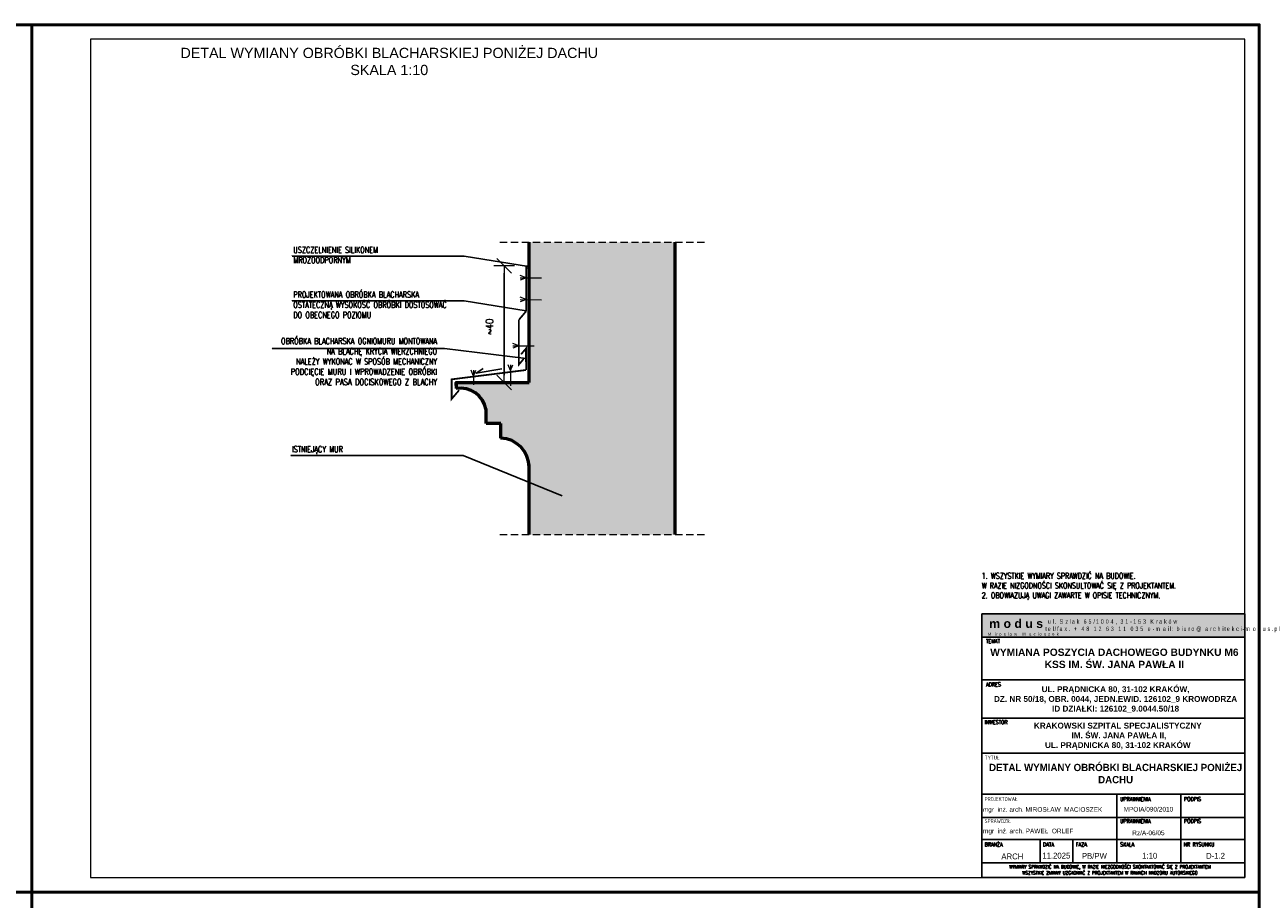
# Model space of a CAD drawing. Header units: millimetres. Extents: x 5973 to 39040, y 4443 to 37727.
# Tile 35 of 52: x 19384 to 19807, y 18641 to 18940. Entities that reach past the tile are written whole.
import ezdxf
from ezdxf.enums import TextEntityAlignment as Align

# ---------------------------------------------------------------- set-up
doc = ezdxf.new("R2010")
doc.units = ezdxf.units.MM
doc.linetypes.add('HIDDEN', pattern=[0.375, 0.25, -0.125])
for name, color, linetype, lineweight in [('!MODUS_RAMKA', 1, 'Continuous', 15), ('_MODUS - Opis', 8, 'Continuous', 13), ('MODUS_Opis', 8, 'Continuous', 13), ('Opis', 8, 'Continuous', 25), ('Ramka', 1, 'Continuous', 15), ('Sciany', 2, 'Continuous', 53), ('Widok', 1, 'Continuous', 15), ('WYMIAROWANIE', 1, 'Continuous', 18)]:
    doc.layers.add(name, color=color, linetype=linetype, lineweight=lineweight)
doc.layers.add('Hatch_blacha', color=7, linetype='Continuous', lineweight=13, transparency=0.1)
doc.styles.add('ARIAL', font='tahoma.ttf')
doc.styles.add('ARIAL TEEN', font='arial.ttf')
doc.styles.add('OPIS', font='romans.shx')
doc.styles.add('ROMANS', font='romans.shx', dxfattribs={"width": 0.8})
doc.styles.add('TXT', font='simplex.shx', dxfattribs={"width": 0.8})
doc.dimstyles.new('DIM50', dxfattribs={"dimscale": 5, "dimtxt": 2, "dimasz": 0.5, "dimexe": 0, "dimexo": 0, "dimgap": 0.5, "dimtad": 1, "dimdec": 4, "dimrnd": 0.5, "dimdsep": 46, "dimtxsty": 'TXT', "dimblk1": 'TICK1', "dimblk2": 'TICK1', "dimsah": 1, "dimcen": 0, "dimse1": 1, "dimse2": 1, "dimclrd": 1, "dimclre": 7, "dimclrt": 9, "dimadec": 0, "dimazin": 0, "dimtfac": 1, "dimtdec": 4, "dimtmove": 2, "dimatfit": 3, "dimldrblk": 'TICK1', "dimfxl": 1, "dimtolj": 1, "dimarcsym": 0})

# ---------------------------------------------------------------- blocks, each defined once
blk = doc.blocks.new('TICK1')
at = {"color": 2}
blk.add_line((-1, -1), (1, 1), dxfattribs=at)
at = {"color": 0}
for p, q in [((0, 0), (-1, 0)), ((0, -1.4), (0, 1.4))]:
    blk.add_line(p, q, dxfattribs=at)
blk = doc.blocks.new('*D310')
at = {"layer": 'Defpoints', "color": 0, "transparency": 16777216}
for p in [(19556.05, 18857.57), (19548.56, 18817.57), (19556.05, 18817.57)]:
    blk.add_point(p, dxfattribs=at)
at = {"layer": 'WYMIAROWANIE', "color": 1, "lineweight": -2, "ltscale": 0.5, "transparency": 16777216}
blk.add_line((19548.56, 18855.07), (19548.56, 18820.07), dxfattribs=at)
at = {"layer": 'WYMIAROWANIE', "color": 1, "lineweight": -2, "transparency": 16777216, "xscale": 2.5, "yscale": 2.5, "zscale": 2.5}
for p, rotation in [((19548.56, 18857.57), 90), ((19548.56, 18817.57), 270)]:
    blk.add_blockref('TICK1', p, dxfattribs=dict(at, rotation=rotation))
at = {"layer": 'WYMIAROWANIE', "color": 9, "transparency": 16777216, "insert": (19543.53, 18836.64), "char_height": 2.5, "attachment_point": 5, "rotation": 90, "style": 'TXT'}
blk.add_mtext('\\A1;~40', dxfattribs=at)

msp = doc.modelspace()

# ---------------------------------------------------------------- hatches: boundary and pattern name
at = {"layer": '!MODUS_RAMKA'}
for color, points in [(254, [(19801.98139, 18738.45191), (19711.98139, 18738.45191), (19711.98139, 18730.45191), (19801.98139, 18730.45191)]), (250, [(19732.85897, 18737.45191), (19713.98139, 18737.45191), (19713.98139, 18732.16549), (19732.85897, 18732.16549)])]:
    msp.add_hatch(color=color, dxfattribs=at).paths.add_polyline_path(points)
at = {"layer": 'Widok'}
h = msp.add_hatch(color=254, dxfattribs=at)
h.dxf.hatch_style = 1
h.paths.add_polyline_path([(19557.10657, 18817.56617), (19532.11005, 18817.56617), (19532.11005, 18815.56617, -0.408597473), (19542.377, 18808.33496), (19542.377, 18803.56617), (19547.377, 18803.56617), (19547.377, 18798.56617, -0.398798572), (19557.10662, 18788.83188), (19557.10662, 18765.52517), (19607.10662, 18765.52517), (19607.10662, 18865.64457), (19557.10659, 18865.64457)])

# ---------------------------------------------------------------- linework, layer by layer
at = {"layer": '!MODUS_RAMKA'}
msp.add_lwpolyline([(19711.98139, 18738.45191), (19801.98139, 18738.45191), (19801.98139, 18730.45191), (19711.98139, 18730.45191)], close=True, dxfattribs=at)
at = {"layer": '!MODUS_RAMKA', "lineweight": 25}
for points in [[(19711.98139, 18730.45191), (19801.98139, 18730.45191), (19801.98089, 18715.7646), (19711.98089, 18715.7646)], [(19711.98031, 18715.7646), (19801.98031, 18715.7646), (19801.98031, 18715.7646), (19711.98031, 18715.7646)], [(19711.98149, 18715.7646), (19801.98149, 18715.7646), (19801.98089, 18702.717), (19711.98089, 18702.717)], [(19711.98089, 18702.717), (19801.98089, 18702.717), (19801.98089, 18690.67699), (19711.98089, 18690.67699)], [(19711.98089, 18702.717), (19801.98089, 18702.717), (19801.98089, 18690.67699), (19711.98089, 18690.67699)], [(19711.98089, 18690.67699), (19801.98089, 18690.67699), (19801.98122, 18676.67699), (19711.98122, 18676.67699)], [(19711.98122, 18676.67699), (19758.23122, 18676.67699), (19758.23122, 18668.67699), (19711.98122, 18668.67699)], [(19780.10622, 18668.67699), (19758.23122, 18668.67699), (19758.23122, 18676.67699), (19780.10622, 18676.67699)], [(19801.98122, 18668.67699), (19780.10622, 18668.67699), (19780.10622, 18676.67699), (19801.98122, 18676.67699)], [(19711.98122, 18668.67699), (19758.23122, 18668.67699), (19758.23122, 18661.13632), (19711.98122, 18661.13632)], [(19780.10622, 18661.13632), (19758.23122, 18661.13632), (19758.23122, 18668.67699), (19780.10622, 18668.67699)], [(19801.98122, 18661.13632), (19780.10622, 18661.13632), (19780.10622, 18668.67699), (19801.98122, 18668.67699)], [(19711.98122, 18661.13632), (19801.98122, 18661.13632), (19801.98122, 18653.13632), (19711.98122, 18653.13632)], [(19731.98122, 18653.13632), (19711.98122, 18653.13632), (19711.98122, 18661.13632), (19731.98122, 18661.13632)], [(19780.10622, 18653.13632), (19758.23122, 18653.13632), (19758.23122, 18661.13632), (19780.10622, 18661.13632)], [(19801.98122, 18653.13632), (19780.10622, 18653.13632), (19780.10622, 18661.13632), (19801.98122, 18661.13632)], [(19801.98122, 18648.13632), (19711.98122, 18648.13632), (19711.98122, 18653.13632), (19801.98122, 18653.13632)]]:
    msp.add_lwpolyline(points, close=True, dxfattribs=at)
msp.add_lwpolyline([(19743.19755, 18661.13632), (19743.19755, 18653.13632)], dxfattribs=at)
at = {"layer": '_MODUS - Opis', "linetype": 'HIDDEN', "ltscale": 10}
for points in [[(19547.08759, 18865.64457), (19617.93571, 18865.64457)], [(19547.08759, 18765.52517), (19617.93571, 18765.52517)]]:
    msp.add_lwpolyline(points, dxfattribs=at)
at = {"layer": 'Defpoints'}
for points in [[(18966.98122, 18643.13632), (19386.98122, 18643.13632), (19386.98122, 18940.13632), (18966.98122, 18940.13632)], [(19386.98122, 18643.13632), (19806.98122, 18643.13632), (19806.98122, 18940.13632), (19386.98122, 18940.13632)], [(19711.98139, 18738.45191), (19801.98139, 18738.45191), (19801.98122, 18648.13632), (19711.98122, 18648.13632)], [(19711.98139, 18738.45191), (19801.98089, 18738.45191), (19801.98097, 18648.13632), (19711.98148, 18648.13632)], [(18966.98122, 18346.13632), (19386.98122, 18346.13632), (19386.98122, 18643.13632), (18966.98122, 18643.13632)], [(19386.98122, 18346.13632), (19806.98122, 18346.13632), (19806.98122, 18643.13632), (19386.98122, 18643.13632)]]:
    msp.add_lwpolyline(points, close=True, dxfattribs=at)
at = {"layer": 'Hatch_blacha'}
msp.add_line((19530.60207, 18818.85484), (19530.60207, 18813.97855), dxfattribs=at)
at = {"layer": 'Hatch_blacha', "const_width": 0.6}
for points in [[(19556.05177, 18857.56617), (19556.05177, 18841.97155)], [(19553.55177, 18839.01771), (19556.05177, 18841.97155)], [(19553.55177, 18839.01771), (19553.55177, 18825.56783)], [(19553.54657, 18830.35732), (19553.55177, 18823.68628), (19555.26442, 18825.70983)], [(19556.05177, 18822.59842), (19556.04657, 18829.26946), (19554.33392, 18827.24591)], [(19556.04657, 18828.5706), (19556.05177, 18821.88467)], [(19556.05177, 18821.88467), (19530.59687, 18818.68781), (19530.60207, 18811.97855), (19533.1451, 18814.98323)]]:
    msp.add_lwpolyline(points, dxfattribs=at)
at = {"layer": 'Opis'}
for points in [[(19475.96588, 18860.88689), (19475.96588, 18860.88689), (19534.88939, 18860.88689)], [(19534.88939, 18860.88689), (19476.14624, 18860.88689)], [(19534.88939, 18860.88689), (19556.91313, 18857.33973)], [(19475.96328, 18845.58847), (19475.96328, 18845.58847), (19534.88679, 18845.58847)], [(19534.88679, 18845.58847), (19476.14364, 18845.58847)], [(19534.88679, 18845.58847), (19556.05177, 18842.15286)], [(19469.17669, 18829.25465), (19469.17669, 18829.25465), (19528.1002, 18829.25465)], [(19528.1002, 18829.25465), (19469.35705, 18829.25465)], [(19528.1002, 18829.25465), (19556.05177, 18825.81904)], [(19547.81648, 18822.2618), (19538.98088, 18820.83112), (19541.37506, 18822.42024)], [(19475.5952, 18792.63009), (19475.5952, 18792.63009), (19534.5187, 18792.63009)], [(19534.5187, 18792.63009), (19475.77555, 18792.63009)], [(19534.5187, 18792.63009), (19568.37278, 18778.79423)]]:
    msp.add_lwpolyline(points, dxfattribs=at)
at = {"layer": 'Ramka'}
msp.add_lwpolyline([(19406.98122, 18648.13632), (19801.98122, 18648.13632), (19801.98122, 18935.13632), (19406.98122, 18935.13632)], close=True, dxfattribs=at)
at = {"layer": 'Sciany'}
for p, q in [((19542.377, 18803.56617), (19542.377, 18808.56617)), ((19547.377, 18803.56617), (19542.377, 18803.56617)), ((19547.377, 18798.56617), (19547.377, 18803.56617))]:
    msp.add_line(p, q, dxfattribs=at)
for points in [[(19557.10662, 18817.56617), (19557.10662, 18865.64457)], [(19607.10662, 18765.52517), (19607.10662, 18865.64457)], [(19557.10657, 18817.56617), (19557.10657, 18831.56617)], [(19532.11005, 18816.56617), (19532.11005, 18817.56617), (19557.10657, 18817.56617)], [(19532.11005, 18817.56617), (19532.11005, 18815.56617)], [(19557.10662, 18765.52517), (19557.10662, 18789.56617)]]:
    msp.add_lwpolyline(points, dxfattribs=at)
msp.add_lwpolyline([(19557.10662, 18817.56617), (19557.10662, 18817.56617)], close=True, dxfattribs=at)
for centre, radius, start, end in [((19533.55895, 18806.72259), 8.96149, 10.1411244, 99.3044364), ((19547.11005, 18788.56974), 10, 359.9795816, 88.4703206)]:
    msp.add_arc(centre, radius, start, end, dxfattribs=at)
at = {"layer": 'Widok', "color": 3, "lineweight": 50}
for points in [[(18966.98122, 18940.13632), (19386.98122, 18940.13632), (19386.98122, 18643.13632), (18966.98122, 18643.13632)], [(19386.98122, 18940.13632), (19806.98122, 18940.13632), (19806.98122, 18643.13632), (19386.98122, 18643.13632)], [(18966.98122, 18643.13632), (19386.98122, 18643.13632), (19386.98122, 18346.13632), (18966.98122, 18346.13632)], [(19386.98122, 18643.13632), (19806.98122, 18643.13632), (19806.98122, 18346.13632), (19386.98122, 18346.13632)]]:
    msp.add_lwpolyline(points, close=True, dxfattribs=at)
at = {"layer": 'Widok'}
msp.add_lwpolyline([(19556.05177, 18857.56617), (19557.10662, 18857.56617), (19557.10662, 18856.74078), (19556.05177, 18856.74078)], close=True, dxfattribs=at)
for points in [[(19556.0734, 18853.42827), (19554.0734, 18854.22846)], [(19554.0734, 18853.42827), (19561.33292, 18853.39651)], [(19556.0734, 18853.42827), (19554.0734, 18852.62809)], [(19556.0734, 18845.98635), (19554.0734, 18846.78653)], [(19554.0734, 18845.98635), (19561.33292, 18845.95458)], [(19556.0734, 18845.98635), (19554.0734, 18845.18616)], [(19553.5734, 18830.17034), (19551.5734, 18830.97053)], [(19551.5734, 18830.17034), (19558.83292, 18830.13858)], [(19553.5734, 18830.17034), (19551.5734, 18829.37015)], [(19550.71093, 18821.66526), (19549.91075, 18823.66526)], [(19550.71093, 18823.66526), (19550.67917, 18816.44785)], [(19550.71093, 18821.66526), (19551.51112, 18823.66526)], [(19538.10093, 18819.80883), (19537.30074, 18821.80883)], [(19538.10093, 18821.80883), (19538.06917, 18816.84813)], [(19538.10093, 18819.80883), (19538.90112, 18821.80883)]]:
    msp.add_lwpolyline(points, dxfattribs=at)

# ---------------------------------------------------------------- texts
at = {"layer": '!MODUS_RAMKA', "transparency": 33554687, "style": 'TXT', "width": 0.8}
for s, height, p in [('TEMAT', 1.349895, (19713.41925, 18728.37168)), ('ADRES', 1.349895, (19713.43009, 18713.56579)), ('INWESTOR', 1.349895, (19712.99801, 18700.60817)), ('TYTUŁ', 1.349895, (19713.00958, 18688.47691)), ('PROJEKTOWAŁ', 1.3498945, (19712.98167, 18674.29784)), ('UPRAWNIENIA', 1.3498945, (19759.33595, 18674.29974)), ('PODPIS', 1.349895, (19781.21095, 18674.29974)), ('SPRAWDZIŁ', 1.349895, (19712.98167, 18666.75718)), ('UPRAWNIENIA', 1.3498945, (19759.33595, 18666.75907)), ('PODPIS', 1.349895, (19781.21095, 18666.75907)), ('BRANŻA', 1.349895, (19712.98187, 18658.75907)), ('DATA', 1.349895, (19732.94571, 18658.75907)), ('FAZA', 1.349895, (19744.16203, 18658.75907)), ('SKALA', 1.349895, (19759.33595, 18658.75907)), ('NR RYSUNKU', 1.349895, (19781.08407, 18658.75907))]:
    msp.add_text(s, height=height, dxfattribs=at).set_placement(p)
at = {"layer": '!MODUS_RAMKA', "transparency": 33554687, "style": 'ROMANS', "width": 0.75}
for s, p in [('WYMIARY SPRAWDZIĆ NA BUDOWIE, W RAZIE NIEZGODNOŚCI SKONTAKTOWAĆ SIĘ Z PROJEKTANTEM', (19755.85462, 18651.73633)), ('WSZYSTKIE ZMIANY UZGADNIAĆ Z PROJEKTANTEM W RAMACH NADZORU AUTORSKIEGO', (19755.85462, 18649.72333))]:
    msp.add_text(s, height=1.2, dxfattribs=at).set_placement(p, align=Align.MIDDLE_CENTER)
at = {"layer": '!MODUS_RAMKA', "linetype": 'ByBlock', "lineweight": 25, "attachment_point": 5, "style": 'ARIAL TEEN'}
for s, insert, char_height, width in [('DETAL WYMIANY OBRÓBKI BLACHARSKIEJ PONIŻEJ DACHU\\PSKALA 1:10', (19509.24285, 18927.52558), 3.5, 190.4767472), ('{\\fArial|b1|i0|c238|p34;WYMIANA POSZYCIA DACHOWEGO BUDYNKU M6 \\PKSS IM. ŚW. JANA PAWŁA II }', (19757.39142, 18723.13964), 2.5, 87.3937723), ('{\\fArial|b1|i0|c238|p34;UL. PRĄDNICKA 80, 31-102 KRAKÓW, \\PDZ. NR 50/18, OBR. 0044, JEDN.EWID. 126102_9 KROWODRZA\\PID DZIAŁKI: 126102_9.0044.50/18}', (19757.79413, 18709.07736), 2, 89.3975617), ('{\\fArial|b1|i0|c238|p34;KRAKOWSKI SZPITAL SPECJALISTYCZNY\\P IM. ŚW. JANA PAWŁA II, \\PUL. PRĄDNICKA 80, 31-102 KRAKÓW}', (19758.55461, 18696.4873), 2, 79.7251685)]:
    msp.add_mtext(s, dxfattribs=dict(at, insert=insert, char_height=char_height, width=width))
at = {"layer": '!MODUS_RAMKA', "color": 254, "insert": (19714.57112, 18736.572), "char_height": 3, "width": 18.8775781, "attachment_point": 1, "style": 'ARIAL'}
msp.add_mtext('{\\fArial|b1|i0|c238|p34;m o d u s}', dxfattribs=at)
at = {"layer": '!MODUS_RAMKA', "color": 250, "attachment_point": 4, "style": 'ARIAL'}
for s, insert, char_height, width in [('{\\fArial|b0|i0|c238|p34;\\W0.7;\\T1.7; \\fArial|b0|i0|c0|p34;ul. \\fArial|b0|i0|c238|p34;Szlak 65/1004,\\fArial|b0|i0|c0|p34; 31-\\fArial|b0|i0|c238|p34;153\\fArial|b0|i0|c0|p34; Kraków \\Ptel/fax. + 48 12 6\\fArial|b0|i0|c238|p34;3\\fArial|b0|i0|c0|p34; \\fArial|b0|i0|c238|p34;1\\fArial|b0|i0|c0|p34;1 \\fArial|b0|i0|c238|p34;03\\fArial|b0|i0|c0|p34;5 e-mail: \\fArial|b0|i0|c238|p34;biuro@architekci-modus.pl}', (19733.75753, 18734.28898), 1.5, 99.7539432), ('{\\fArial|b0|i0|c0|p34;\\W0.8;\\T2;Miros\\fArial|b0|i0|c238|p34;law Macioszek}', (19714.08021, 18731.44708), 1, 38.6270711)]:
    msp.add_mtext(s, dxfattribs=dict(at, insert=insert, char_height=char_height, width=width))
at = {"layer": '!MODUS_RAMKA', "linetype": 'ByBlock', "transparency": 33554687, "attachment_point": 5, "style": 'ARIAL TEEN'}
for s, insert, char_height, width in [('{\\W0.95;\\fArial|b1|i0|c238|p34;DETAL WYMIANY OBRÓBKI BLACHARSKIEJ PONIŻEJ DACHU}', (19757.81285, 18683.68512), 2.5, 89.7588856), ('{\\W0.95;mgr  in\\fArial|b0|i0|c238|p34;ż\\fArial|b0|i0|c0|p34;. arch. MIROS\\fArial|b0|i0|c238|p34;Ł\\fArial|b0|i0|c0|p34;AW  MACIOSZEK}', (19732.80497, 18671.15477), 1.6, 140.3560843), ('{\\W0.95;MPOIA/090/2010}', (19769.03088, 18671.48009), 1.6, 140.3560843), ('{\\W0.95;mgr  in\\fArial|b0|i0|c238|p34;ż\\fArial|b0|i0|c0|p34;. arch. PAWE\\fArial|b0|i0|c238|p34;Ł\\fArial|b0|i0|c0|p34;  ORLEF}', (19727.88573, 18663.79222), 1.6, 140.3560843), ('{\\W0.95;Rz/A-06/05}', (19769.03088, 18663.37538), 1.6, 140.3560843), ('{\\W0.95;ARCH}', (19722.47048, 18655.32019), 2, 140.3560843), ('{\\W0.95;11.2025}', (19737.50665, 18655.59408), 2, 140.3560843), ('{\\W0.95;PB/PW}', (19750.55172, 18655.48822), 2, 140.3560843), ('{\\W0.95;1:10 }', (19769.46814, 18655.54269), 2, 140.3560843), ('{\\W0.95;D-1.2}', (19791.99901, 18655.54269), 2, 140.3560843)]:
    msp.add_mtext(s, dxfattribs=dict(at, insert=insert, char_height=char_height, width=width))
at = {"layer": 'MODUS_Opis', "insert": (19711.98139, 18743.24496), "char_height": 2, "width": 87.823407, "attachment_point": 7, "style": 'OPIS'}
msp.add_mtext('{\\W0.8;1. WSZYSTKIE WYMIARY SPRAWDZIĆ NA BUDOWIE. \\PW RAZIE NIZGODNOŚCI SKONSULTOWAĆ SIĘ Z PROJEKTANTEM.\\P2. OBOWIAZUJĄ UWAGI ZAWARTE W OPISIE TECHNICZNYM.}', dxfattribs=at)
at = {"layer": 'Opis', "char_height": 2.1, "attachment_point": 1, "style": 'TXT'}
for s, insert in [('{\\W0.7;USZCZELNIENIE SILIKONEM \\PMROZOODPORNYM}', (19476.40032, 18864.05699)), ('{\\W0.7;PROJEKTOWANA OBRÓBKA BLACHARSKA\\POSTATECZNĄ WYSOKOŚĆ OBRÓBKI DOSTOSOWAĆ \\PDO OBECNEGO POZIOMU}', (19476.39772, 18848.75857)), ('{\\W0.7;ISTNIEJĄCY MUR}', (19475.94821, 18795.80019))]:
    msp.add_mtext_dynamic_manual_height_columns(s, width=310.3380007, gutter_width=12.5, heights=[0], dxfattribs=dict(at, insert=insert))
at = {"layer": 'Opis', "insert": (19525.61618, 18832.84333), "char_height": 2.1, "width": 186.2028004, "attachment_point": 3, "style": 'TXT'}
msp.add_mtext('{\\W0.7;OBRÓBKA BLACHARSKA OGNIOMURU MONTOWANA \\PNA BLACHĘ KRYCIA WIERZCHNIEGO\\PNALEŻY WYKONAC W SPOSÓB MECHANICZNY\\P}PODCIĘCIE MURU I WPROWADZENIE OBRÓBKI\\P ORAZ PASA DOCISKOWEGO Z BLACHY ', dxfattribs=at)

# ---------------------------------------------------------------- dimensions: what is measured, and where the dimension line sits
at = {"layer": 'WYMIAROWANIE', "ltscale": 0.5}
dim = msp.add_linear_dim(base=(19548.56037, 18817.56617), p1=(19556.05177, 18857.56617), p2=(19556.05177, 18817.56617), angle=90, text='~<>', dimstyle='DIM50', override={"dimtxt": 0.5, "dimtxsty": 'TXT', "dimtolj": 1}, dxfattribs=at)
dim.commit()
dim.dimension.update_dxf_attribs({"geometry": '*D310', "text_midpoint": (19543.52689, 18836.64431), "dimtype": 160})

doc.saveas('drawing.dxf')
